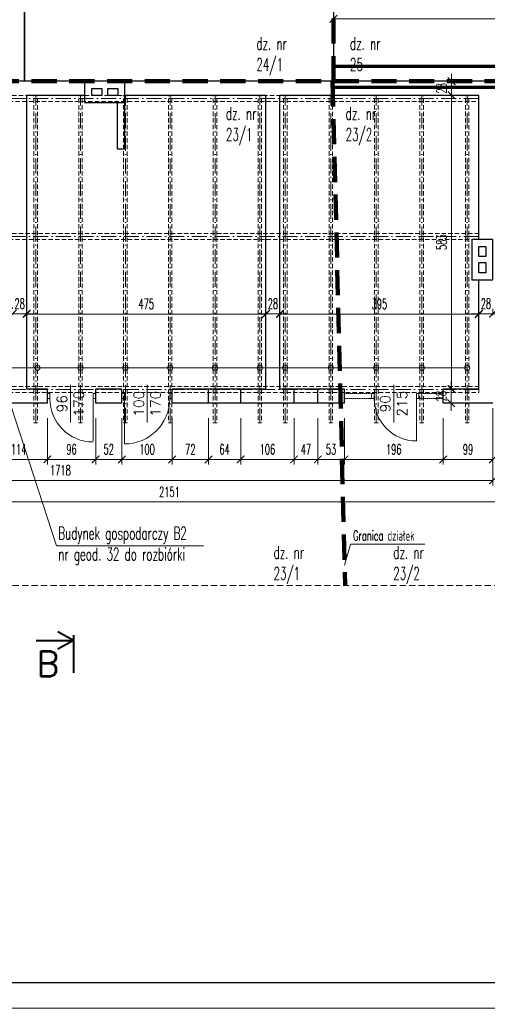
# Model space of a CAD drawing. Header units: millimetres. Extents: x 33311 to 435617, y -160714 to 185563.
# Tile 67 of 70: x 412908 to 422196, y -71537 to -51991. Entities that reach past the tile are written whole.
import ezdxf

# ---------------------------------------------------------------- set-up
doc = ezdxf.new("R2010")
doc.units = ezdxf.units.MM
doc.header["$MEASUREMENT"] = 0
for name, pattern in [('( Dashed )', [0.75, 0.5, -0.25]), ('ACAD_ISO10W100', [18, 12, -3, 0, -3]), ('HIDDEN2', [0.1875, 0.125, -0.0625])]:
    doc.linetypes.add(name, pattern=pattern)
doc.layers.get('Defpoints').update_dxf_attribs({"lineweight": 0})
for name, color, linetype, lineweight in [('[ 02przekrój istn', 42, 'Continuous', 30), ('[ 05widok istn', 50, 'Continuous', 30), ('[ 12stolarka istn', 211, 'Continuous', 13), ('[ 13obiekt nad głową', 251, 'HIDDEN2', 13), ('[ 17granica', 172, 'HIDDEN2', 100), ('[ 18oś główna', 202, 'ACAD_ISO10W100', 13), ('[ 20ucięcie', 8, 'HIDDEN2', 13), ('[ 21kreskowanie', 9, 'Continuous', 13), ('[ 22wymiarowanie', 8, 'Continuous', 13), ('[ 23kota odnośnik', 1, 'Continuous', 13), ('[ 24ramka cienka', 1, 'Continuous', 13), ('[ 25ramka gruba', 4, 'Continuous', 30), ('[035 średnia', 2, 'Continuous', 30), ('[070 b gruba', 6, 'Continuous', 70), ('[opisy2', 4, 'Continuous', 13), ('[opisy3', 2, 'Continuous', 30)]:
    doc.layers.add(name, color=color, linetype=linetype, lineweight=lineweight)
doc.styles.add('1.100', font='simplex.shx', dxfattribs={"height": 200})
doc.styles.add('1.50d', font='simplex.shx', dxfattribs={"height": 250})
doc.styles.add('99.2', font='simplex.shx', dxfattribs={"width": 0.6, "height": 200})
doc.styles.add('99.3', font='simplex.shx', dxfattribs={"width": 0.6, "height": 250})
doc.linetypes.add('Fence-Barbed', pattern='A,38,-12,[1,dgnlstyle-.shx,S=0.063492,R=0,X=0,Y=0],-12,38', length=100)
doc.dimstyles.new('100cm', dxfattribs={"dimtxt": 200, "dimasz": 150, "dimexe": 100, "dimexo": 300, "dimgap": 100, "dimtad": 1, "dimdec": 0, "dimlfac": 0.1, "dimzin": 11, "dimtxsty": '99.2', "dimblk": 'ARCHTICK', "dimcen": 1.5, "dimclrd": 256, "dimclre": 256, "dimclrt": 4, "dimadec": 0, "dimazin": 0, "dimtfac": 0.75, "dimtdec": 0, "dimtix": 1, "dimtmove": 2, "dimatfit": 3, "dimfxl": 1, "dimtolj": 1, "dimtzin": 11, "dimlwd": -1, "dimlwe": -1, "dimarcsym": 0})

# ---------------------------------------------------------------- blocks, each defined once
blk = doc.blocks.new('_ArchTick')
at = {"color": 0, "linetype": 'ByBlock', "const_width": 0.15, "flags": 128}
blk.add_lwpolyline([(-0.5, -0.5), (0.5, 0.5)], dxfattribs=at)
blk = doc.blocks.new('*D849')
at = {"layer": '[ 22wymiarowanie', "transparency": 16777216}
for p, q in [((412318, -59904), (412318, -60821)), ((413458, -59904), (413458, -60821)), ((412318, -60721), (413458, -60721))]:
    blk.add_line(p, q, dxfattribs=at)
at = {"layer": 'Defpoints', "color": 0, "transparency": 16777216}
for p in [(412318, -59604), (413458, -59604), (413458, -60721)]:
    blk.add_point(p, dxfattribs=at)
at = {"layer": '[ 22wymiarowanie', "transparency": 16777216, "xscale": 150, "yscale": 150, "zscale": 150, "rotation": 180}
blk.add_blockref('_ArchTick', (412318, -60721), dxfattribs=at)
at = {"layer": '[ 22wymiarowanie', "transparency": 16777216, "xscale": 150, "yscale": 150, "zscale": 150}
blk.add_blockref('_ArchTick', (413458, -60721), dxfattribs=at)
at = {"layer": '[ 22wymiarowanie', "color": 4, "transparency": 16777216, "insert": (412888, -60521), "char_height": 200, "attachment_point": 5, "style": '99.2'}
blk.add_mtext('\\A1;\\H1x;\\W0.6;114', dxfattribs=at)
blk = doc.blocks.new('*D850')
at = {"layer": '[ 22wymiarowanie', "transparency": 16777216}
for p, q in [((413458, -59904), (413458, -60821)), ((414418, -59904), (414418, -60821)), ((413458, -60721), (414418, -60721))]:
    blk.add_line(p, q, dxfattribs=at)
at = {"layer": 'Defpoints', "color": 0, "transparency": 16777216}
for p in [(413458, -59604), (414418, -59604), (414418, -60721)]:
    blk.add_point(p, dxfattribs=at)
at = {"layer": '[ 22wymiarowanie', "transparency": 16777216, "xscale": 150, "yscale": 150, "zscale": 150, "rotation": 180}
blk.add_blockref('_ArchTick', (413458, -60721), dxfattribs=at)
at = {"layer": '[ 22wymiarowanie', "transparency": 16777216, "xscale": 150, "yscale": 150, "zscale": 150}
blk.add_blockref('_ArchTick', (414418, -60721), dxfattribs=at)
at = {"layer": '[ 22wymiarowanie', "color": 4, "transparency": 16777216, "insert": (413938, -60521), "char_height": 200, "attachment_point": 5, "style": '99.2'}
blk.add_mtext('\\A1;\\H1x;\\W0.6;96', dxfattribs=at)
blk = doc.blocks.new('*D851')
at = {"layer": '[ 22wymiarowanie', "transparency": 16777216}
for p, q in [((414418, -59904), (414418, -60821)), ((414938, -59904), (414938, -60821)), ((414418, -60721), (414938, -60721))]:
    blk.add_line(p, q, dxfattribs=at)
at = {"layer": 'Defpoints', "color": 0, "transparency": 16777216}
for p in [(414418, -59604), (414938, -59604), (414938, -60721)]:
    blk.add_point(p, dxfattribs=at)
at = {"layer": '[ 22wymiarowanie', "transparency": 16777216, "xscale": 150, "yscale": 150, "zscale": 150, "rotation": 180}
blk.add_blockref('_ArchTick', (414418, -60721), dxfattribs=at)
at = {"layer": '[ 22wymiarowanie', "transparency": 16777216, "xscale": 150, "yscale": 150, "zscale": 150}
blk.add_blockref('_ArchTick', (414938, -60721), dxfattribs=at)
at = {"layer": '[ 22wymiarowanie', "color": 4, "transparency": 16777216, "insert": (414678, -60521), "char_height": 200, "attachment_point": 5, "style": '99.2'}
blk.add_mtext('\\A1;\\H1x;\\W0.6;52', dxfattribs=at)
blk = doc.blocks.new('*D852')
at = {"layer": '[ 22wymiarowanie', "transparency": 16777216}
for p, q in [((414938, -59904), (414938, -60821)), ((415938, -59904), (415938, -60821)), ((414938, -60721), (415938, -60721))]:
    blk.add_line(p, q, dxfattribs=at)
at = {"layer": 'Defpoints', "color": 0, "transparency": 16777216}
for p in [(414938, -59604), (415938, -59604), (415938, -60721)]:
    blk.add_point(p, dxfattribs=at)
at = {"layer": '[ 22wymiarowanie', "transparency": 16777216, "xscale": 150, "yscale": 150, "zscale": 150, "rotation": 180}
blk.add_blockref('_ArchTick', (414938, -60721), dxfattribs=at)
at = {"layer": '[ 22wymiarowanie', "transparency": 16777216, "xscale": 150, "yscale": 150, "zscale": 150}
blk.add_blockref('_ArchTick', (415938, -60721), dxfattribs=at)
at = {"layer": '[ 22wymiarowanie', "color": 4, "transparency": 16777216, "insert": (415438, -60521), "char_height": 200, "attachment_point": 5, "style": '99.2'}
blk.add_mtext('\\A1;\\H1x;\\W0.6;100', dxfattribs=at)
blk = doc.blocks.new('*D853')
at = {"layer": '[ 22wymiarowanie', "transparency": 16777216}
for p, q in [((415938, -59904), (415938, -60821)), ((416658, -59904), (416658, -60821)), ((415938, -60721), (416658, -60721))]:
    blk.add_line(p, q, dxfattribs=at)
at = {"layer": 'Defpoints', "color": 0, "transparency": 16777216}
for p in [(415938, -59604), (416658, -59604), (416658, -60721)]:
    blk.add_point(p, dxfattribs=at)
at = {"layer": '[ 22wymiarowanie', "transparency": 16777216, "xscale": 150, "yscale": 150, "zscale": 150, "rotation": 180}
blk.add_blockref('_ArchTick', (415938, -60721), dxfattribs=at)
at = {"layer": '[ 22wymiarowanie', "transparency": 16777216, "xscale": 150, "yscale": 150, "zscale": 150}
blk.add_blockref('_ArchTick', (416658, -60721), dxfattribs=at)
at = {"layer": '[ 22wymiarowanie', "color": 4, "transparency": 16777216, "insert": (416298, -60521), "char_height": 200, "attachment_point": 5, "style": '99.2'}
blk.add_mtext('\\A1;\\H1x;\\W0.6;72', dxfattribs=at)
blk = doc.blocks.new('*D854')
at = {"layer": '[ 22wymiarowanie', "transparency": 16777216}
for p, q in [((416658, -59904), (416658, -60821)), ((417298, -59904), (417298, -60821)), ((416658, -60721), (417298, -60721))]:
    blk.add_line(p, q, dxfattribs=at)
at = {"layer": 'Defpoints', "color": 0, "transparency": 16777216}
for p in [(416658, -59604), (417298, -59604), (417298, -60721)]:
    blk.add_point(p, dxfattribs=at)
at = {"layer": '[ 22wymiarowanie', "transparency": 16777216, "xscale": 150, "yscale": 150, "zscale": 150, "rotation": 180}
blk.add_blockref('_ArchTick', (416658, -60721), dxfattribs=at)
at = {"layer": '[ 22wymiarowanie', "transparency": 16777216, "xscale": 150, "yscale": 150, "zscale": 150}
blk.add_blockref('_ArchTick', (417298, -60721), dxfattribs=at)
at = {"layer": '[ 22wymiarowanie', "color": 4, "transparency": 16777216, "insert": (416978, -60521), "char_height": 200, "attachment_point": 5, "style": '99.2'}
blk.add_mtext('\\A1;\\H1x;\\W0.6;64', dxfattribs=at)
blk = doc.blocks.new('*D855')
at = {"layer": '[ 22wymiarowanie', "transparency": 16777216}
for p, q in [((417298, -59904), (417298, -60821)), ((418358, -59904), (418358, -60821)), ((417298, -60721), (418358, -60721))]:
    blk.add_line(p, q, dxfattribs=at)
at = {"layer": 'Defpoints', "color": 0, "transparency": 16777216}
for p in [(417298, -59604), (418358, -59604), (418358, -60721)]:
    blk.add_point(p, dxfattribs=at)
at = {"layer": '[ 22wymiarowanie', "transparency": 16777216, "xscale": 150, "yscale": 150, "zscale": 150, "rotation": 180}
blk.add_blockref('_ArchTick', (417298, -60721), dxfattribs=at)
at = {"layer": '[ 22wymiarowanie', "transparency": 16777216, "xscale": 150, "yscale": 150, "zscale": 150}
blk.add_blockref('_ArchTick', (418358, -60721), dxfattribs=at)
at = {"layer": '[ 22wymiarowanie', "color": 4, "transparency": 16777216, "insert": (417828, -60521), "char_height": 200, "attachment_point": 5, "style": '99.2'}
blk.add_mtext('\\A1;\\H1x;\\W0.6;106', dxfattribs=at)
blk = doc.blocks.new('*D856')
at = {"layer": '[ 22wymiarowanie', "transparency": 16777216}
for p, q in [((418358, -59904), (418358, -60821)), ((418828, -59904), (418828, -60821)), ((418358, -60721), (418828, -60721))]:
    blk.add_line(p, q, dxfattribs=at)
at = {"layer": 'Defpoints', "color": 0, "transparency": 16777216}
for p in [(418358, -59604), (418828, -59604), (418828, -60721)]:
    blk.add_point(p, dxfattribs=at)
at = {"layer": '[ 22wymiarowanie', "transparency": 16777216, "xscale": 150, "yscale": 150, "zscale": 150, "rotation": 180}
blk.add_blockref('_ArchTick', (418358, -60721), dxfattribs=at)
at = {"layer": '[ 22wymiarowanie', "transparency": 16777216, "xscale": 150, "yscale": 150, "zscale": 150}
blk.add_blockref('_ArchTick', (418828, -60721), dxfattribs=at)
at = {"layer": '[ 22wymiarowanie', "color": 4, "transparency": 16777216, "insert": (418593, -60521), "char_height": 200, "attachment_point": 5, "style": '99.2'}
blk.add_mtext('\\A1;\\H1x;\\W0.6;47', dxfattribs=at)
blk = doc.blocks.new('*D857')
at = {"layer": '[ 22wymiarowanie', "transparency": 16777216}
for p, q in [((418828, -59904), (418828, -60821)), ((419358, -59904), (419358, -60821)), ((418828, -60721), (419358, -60721))]:
    blk.add_line(p, q, dxfattribs=at)
at = {"layer": 'Defpoints', "color": 0, "transparency": 16777216}
for p in [(418828, -59604), (419358, -59604), (419358, -60721)]:
    blk.add_point(p, dxfattribs=at)
at = {"layer": '[ 22wymiarowanie', "transparency": 16777216, "xscale": 150, "yscale": 150, "zscale": 150, "rotation": 180}
blk.add_blockref('_ArchTick', (418828, -60721), dxfattribs=at)
at = {"layer": '[ 22wymiarowanie', "transparency": 16777216, "xscale": 150, "yscale": 150, "zscale": 150}
blk.add_blockref('_ArchTick', (419358, -60721), dxfattribs=at)
at = {"layer": '[ 22wymiarowanie', "color": 4, "transparency": 16777216, "insert": (419093, -60521), "char_height": 200, "attachment_point": 5, "style": '99.2'}
blk.add_mtext('\\A1;\\H1x;\\W0.6;53', dxfattribs=at)
blk = doc.blocks.new('*D858')
at = {"layer": '[ 22wymiarowanie', "transparency": 16777216}
for p, q in [((419358, -59904), (419358, -60821)), ((421318, -59904), (421318, -60821)), ((419358, -60721), (421318, -60721))]:
    blk.add_line(p, q, dxfattribs=at)
at = {"layer": 'Defpoints', "color": 0, "transparency": 16777216}
for p in [(419358, -59604), (421318, -59604), (421318, -60721)]:
    blk.add_point(p, dxfattribs=at)
at = {"layer": '[ 22wymiarowanie', "transparency": 16777216, "xscale": 150, "yscale": 150, "zscale": 150, "rotation": 180}
blk.add_blockref('_ArchTick', (419358, -60721), dxfattribs=at)
at = {"layer": '[ 22wymiarowanie', "transparency": 16777216, "xscale": 150, "yscale": 150, "zscale": 150}
blk.add_blockref('_ArchTick', (421318, -60721), dxfattribs=at)
at = {"layer": '[ 22wymiarowanie', "color": 4, "transparency": 16777216, "insert": (420338, -60521), "char_height": 200, "attachment_point": 5, "style": '99.2'}
blk.add_mtext('\\A1;\\H1x;\\W0.6;196', dxfattribs=at)
blk = doc.blocks.new('*D859')
at = {"layer": '[ 22wymiarowanie', "transparency": 16777216}
for p, q in [((421318, -59904), (421318, -60821)), ((422308, -59904), (422308, -60821)), ((421318, -60721), (422308, -60721))]:
    blk.add_line(p, q, dxfattribs=at)
at = {"layer": 'Defpoints', "color": 0, "transparency": 16777216}
for p in [(421318, -59604), (422308, -59604), (422308, -60721)]:
    blk.add_point(p, dxfattribs=at)
at = {"layer": '[ 22wymiarowanie', "transparency": 16777216, "xscale": 150, "yscale": 150, "zscale": 150, "rotation": 180}
blk.add_blockref('_ArchTick', (421318, -60721), dxfattribs=at)
at = {"layer": '[ 22wymiarowanie', "transparency": 16777216, "xscale": 150, "yscale": 150, "zscale": 150}
blk.add_blockref('_ArchTick', (422308, -60721), dxfattribs=at)
at = {"layer": '[ 22wymiarowanie', "color": 4, "transparency": 16777216, "insert": (421813, -60521), "char_height": 200, "attachment_point": 5, "style": '99.2'}
blk.add_mtext('\\A1;\\H1x;\\W0.6;99', dxfattribs=at)
blk = doc.blocks.new('*D866')
at = {"layer": '[ 22wymiarowanie', "transparency": 16777216}
for p, q in [((422308, -59704), (422308, -61236)), ((405128, -59904), (405128, -61236)), ((422308, -61136), (405128, -61136))]:
    blk.add_line(p, q, dxfattribs=at)
at = {"layer": 'Defpoints', "color": 0, "transparency": 16777216}
for p in [(422308, -59404), (405128, -59604), (405128, -61136)]:
    blk.add_point(p, dxfattribs=at)
at = {"layer": '[ 22wymiarowanie', "transparency": 16777216, "xscale": 150, "yscale": 150, "zscale": 150, "rotation": 180}
blk.add_blockref('_ArchTick', (405128, -61136), dxfattribs=at)
at = {"layer": '[ 22wymiarowanie', "transparency": 16777216, "xscale": 150, "yscale": 150, "zscale": 150}
blk.add_blockref('_ArchTick', (422308, -61136), dxfattribs=at)
at = {"layer": '[ 22wymiarowanie', "color": 4, "transparency": 16777216, "insert": (413718, -60936), "char_height": 200, "attachment_point": 5, "style": '99.2'}
blk.add_mtext('\\A1;\\H1x;\\W0.6;1718', dxfattribs=at)
blk = doc.blocks.new('*D868')
at = {"layer": '[ 22wymiarowanie', "transparency": 16777216}
for p, q in [((426638, -59704), (426638, -61665)), ((405128, -59904), (405128, -61665)), ((405128, -61565), (426638, -61565))]:
    blk.add_line(p, q, dxfattribs=at)
at = {"layer": 'Defpoints', "color": 0, "transparency": 16777216}
for p in [(426638, -59404), (405128, -59604), (426638, -61565)]:
    blk.add_point(p, dxfattribs=at)
at = {"layer": '[ 22wymiarowanie', "transparency": 16777216, "xscale": 150, "yscale": 150, "zscale": 150, "rotation": 180}
blk.add_blockref('_ArchTick', (405128, -61565), dxfattribs=at)
at = {"layer": '[ 22wymiarowanie', "transparency": 16777216, "xscale": 150, "yscale": 150, "zscale": 150}
blk.add_blockref('_ArchTick', (426638, -61565), dxfattribs=at)
at = {"layer": '[ 22wymiarowanie', "color": 4, "transparency": 16777216, "insert": (415883, -61365), "char_height": 200, "attachment_point": 5, "style": '99.2'}
blk.add_mtext('\\A1;\\H1x;\\W0.6;2151', dxfattribs=at)
blk = doc.blocks.new('*D896')
at = {"layer": '[ 22wymiarowanie', "transparency": 16777216}
for p, q in [((419142, -52614), (419142, -51873)), ((419142, -51973), (432638, -51973)), ((432638, -52614), (432638, -51873))]:
    blk.add_line(p, q, dxfattribs=at)
at = {"layer": 'Defpoints', "color": 0, "transparency": 16777216}
for p in [(432638, -51973), (419142, -52914), (432638, -52914)]:
    blk.add_point(p, dxfattribs=at)
at = {"layer": '[ 22wymiarowanie', "transparency": 16777216, "xscale": 150, "yscale": 150, "zscale": 150, "rotation": 180}
blk.add_blockref('_ArchTick', (419142, -51973), dxfattribs=at)
at = {"layer": '[ 22wymiarowanie', "transparency": 16777216, "xscale": 150, "yscale": 150, "zscale": 150}
blk.add_blockref('_ArchTick', (432638, -51973), dxfattribs=at)
at = {"layer": '[ 22wymiarowanie', "color": 4, "transparency": 16777216, "insert": (425890, -51773), "char_height": 200, "attachment_point": 5, "style": '99.2'}
blk.add_mtext('\\A1;\\H1x;\\W0.6;1350', dxfattribs=at)
blk = doc.blocks.new('*D912')
at = {"layer": '[ 22wymiarowanie', "transparency": 16777216}
for p, q in [((412768, -57828), (412618, -57828)), ((412768, -57703), (412768, -57728)), ((412768, -57828), (413048, -57828)), ((413048, -57747), (413048, -57728)), ((413048, -57828), (413198, -57828))]:
    blk.add_line(p, q, dxfattribs=at)
at = {"layer": 'Defpoints', "color": 0, "transparency": 16777216}
for p in [(413048, -57828), (412768, -58003), (413048, -58047)]:
    blk.add_point(p, dxfattribs=at)
at = {"layer": '[ 22wymiarowanie', "transparency": 16777216, "xscale": 150, "yscale": 150, "zscale": 150}
blk.add_blockref('_ArchTick', (412768, -57828), dxfattribs=at)
at = {"layer": '[ 22wymiarowanie', "transparency": 16777216, "xscale": 150, "yscale": 150, "zscale": 150, "rotation": 180}
blk.add_blockref('_ArchTick', (413048, -57828), dxfattribs=at)
at = {"layer": '[ 22wymiarowanie', "color": 4, "transparency": 16777216, "insert": (412908, -57628), "char_height": 200, "attachment_point": 5, "style": '99.2'}
blk.add_mtext('\\A1;\\H1x;\\W0.6;28', dxfattribs=at)
blk = doc.blocks.new('*D913')
at = {"layer": '[ 22wymiarowanie', "transparency": 16777216}
for p, q in [((417798, -57558), (417798, -57735)), ((413048, -57747), (413048, -57735)), ((413048, -57835), (417798, -57835))]:
    blk.add_line(p, q, dxfattribs=at)
at = {"layer": 'Defpoints', "color": 0, "transparency": 16777216}
for p in [(417798, -57835), (413048, -58047), (417798, -57858)]:
    blk.add_point(p, dxfattribs=at)
at = {"layer": '[ 22wymiarowanie', "transparency": 16777216, "xscale": 150, "yscale": 150, "zscale": 150, "rotation": 180}
blk.add_blockref('_ArchTick', (413048, -57835), dxfattribs=at)
at = {"layer": '[ 22wymiarowanie', "transparency": 16777216, "xscale": 150, "yscale": 150, "zscale": 150}
blk.add_blockref('_ArchTick', (417798, -57835), dxfattribs=at)
at = {"layer": '[ 22wymiarowanie', "color": 4, "transparency": 16777216, "insert": (415423, -57635), "char_height": 200, "attachment_point": 5, "style": '99.2'}
blk.add_mtext('\\A1;\\H1x;\\W0.6;475', dxfattribs=at)
blk = doc.blocks.new('*D914')
at = {"layer": '[ 22wymiarowanie', "transparency": 16777216}
for p, q in [((417798, -57558), (417798, -57728)), ((418078, -57658), (418078, -57728)), ((417798, -57828), (417648, -57828)), ((417798, -57828), (418078, -57828)), ((418078, -57828), (418228, -57828))]:
    blk.add_line(p, q, dxfattribs=at)
at = {"layer": 'Defpoints', "color": 0, "transparency": 16777216}
for p in [(418078, -57828), (417798, -57858), (418078, -57958)]:
    blk.add_point(p, dxfattribs=at)
at = {"layer": '[ 22wymiarowanie', "transparency": 16777216, "xscale": 150, "yscale": 150, "zscale": 150}
blk.add_blockref('_ArchTick', (417798, -57828), dxfattribs=at)
at = {"layer": '[ 22wymiarowanie', "transparency": 16777216, "xscale": 150, "yscale": 150, "zscale": 150, "rotation": 180}
blk.add_blockref('_ArchTick', (418078, -57828), dxfattribs=at)
at = {"layer": '[ 22wymiarowanie', "color": 4, "transparency": 16777216, "insert": (417938, -57628), "char_height": 200, "attachment_point": 5, "style": '99.2'}
blk.add_mtext('\\A1;\\H1x;\\W0.6;28', dxfattribs=at)
blk = doc.blocks.new('*D915')
at = {"layer": '[ 22wymiarowanie', "transparency": 16777216}
for p, q in [((418078, -57658), (418078, -57735)), ((418078, -57835), (422028, -57835)), ((422028, -57939), (422028, -57735))]:
    blk.add_line(p, q, dxfattribs=at)
at = {"layer": 'Defpoints', "color": 0, "transparency": 16777216}
for p in [(422028, -57835), (418078, -57958), (422028, -58239)]:
    blk.add_point(p, dxfattribs=at)
at = {"layer": '[ 22wymiarowanie', "transparency": 16777216, "xscale": 150, "yscale": 150, "zscale": 150, "rotation": 180}
blk.add_blockref('_ArchTick', (418078, -57835), dxfattribs=at)
at = {"layer": '[ 22wymiarowanie', "transparency": 16777216, "xscale": 150, "yscale": 150, "zscale": 150}
blk.add_blockref('_ArchTick', (422028, -57835), dxfattribs=at)
at = {"layer": '[ 22wymiarowanie', "color": 4, "transparency": 16777216, "insert": (420053, -57635), "char_height": 200, "attachment_point": 5, "style": '99.2'}
blk.add_mtext('\\A1;\\H1x;\\W0.6;395', dxfattribs=at)
blk = doc.blocks.new('*D916')
at = {"layer": '[ 22wymiarowanie', "transparency": 16777216}
for p, q in [((422028, -57828), (421878, -57828)), ((422028, -57939), (422028, -57728)), ((422028, -57828), (422308, -57828)), ((422308, -57854), (422308, -57728)), ((422308, -57828), (422458, -57828))]:
    blk.add_line(p, q, dxfattribs=at)
at = {"layer": 'Defpoints', "color": 0, "transparency": 16777216}
for p in [(422308, -57828), (422028, -58239), (422308, -58154)]:
    blk.add_point(p, dxfattribs=at)
at = {"layer": '[ 22wymiarowanie', "transparency": 16777216, "xscale": 150, "yscale": 150, "zscale": 150}
blk.add_blockref('_ArchTick', (422028, -57828), dxfattribs=at)
at = {"layer": '[ 22wymiarowanie', "transparency": 16777216, "xscale": 150, "yscale": 150, "zscale": 150, "rotation": 180}
blk.add_blockref('_ArchTick', (422308, -57828), dxfattribs=at)
at = {"layer": '[ 22wymiarowanie', "color": 4, "transparency": 16777216, "insert": (422168, -57628), "char_height": 200, "attachment_point": 5, "style": '99.2'}
blk.add_mtext('\\A1;\\H1x;\\W0.6;28', dxfattribs=at)
blk = doc.blocks.new('*D929')
at = {"layer": '[ 22wymiarowanie', "transparency": 16777216}
for p, q in [((421487, -53214), (421487, -53064)), ((421363, -53214), (421587, -53214)), ((421487, -53214), (421487, -53494)), ((421430, -53494), (421587, -53494)), ((421487, -53494), (421487, -53644))]:
    blk.add_line(p, q, dxfattribs=at)
at = {"layer": 'Defpoints', "color": 0, "transparency": 16777216}
for p in [(421063, -53214), (421130, -53494), (421487, -53494)]:
    blk.add_point(p, dxfattribs=at)
at = {"layer": '[ 22wymiarowanie', "transparency": 16777216, "xscale": 150, "yscale": 150, "zscale": 150}
for p, rotation in [((421487, -53214), 270), ((421487, -53494), 90)]:
    blk.add_blockref('_ArchTick', p, dxfattribs=dict(at, rotation=rotation))
at = {"layer": '[ 22wymiarowanie', "color": 4, "transparency": 16777216, "insert": (421287, -53354), "char_height": 200, "attachment_point": 5, "rotation": 90, "style": '99.2'}
blk.add_mtext('\\A1;\\H1x;\\W0.6;28', dxfattribs=at)
blk = doc.blocks.new('*D927')
at = {"layer": '[ 22wymiarowanie', "transparency": 16777216}
for p, q in [((421430, -53494), (421587, -53494)), ((421487, -53494), (421487, -59324)), ((421532, -59324), (421387, -59324))]:
    blk.add_line(p, q, dxfattribs=at)
at = {"layer": 'Defpoints', "color": 0, "transparency": 16777216}
for p in [(421130, -53494), (421487, -59324), (421832, -59324)]:
    blk.add_point(p, dxfattribs=at)
at = {"layer": '[ 22wymiarowanie', "transparency": 16777216, "xscale": 150, "yscale": 150, "zscale": 150}
for p, rotation in [((421487, -53494), 90), ((421487, -59324), 270)]:
    blk.add_blockref('_ArchTick', p, dxfattribs=dict(at, rotation=rotation))
at = {"layer": '[ 22wymiarowanie', "color": 4, "transparency": 16777216, "insert": (421287, -56409), "char_height": 200, "attachment_point": 5, "rotation": 90, "style": '99.2'}
blk.add_mtext('\\A1;\\H1x;\\W0.6;583', dxfattribs=at)
blk = doc.blocks.new('*D928')
at = {"layer": '[ 22wymiarowanie', "transparency": 16777216}
for p, q in [((421480, -59324), (421480, -59174)), ((421532, -59324), (421380, -59324)), ((421480, -59324), (421480, -59604)), ((421513, -59604), (421380, -59604)), ((421480, -59604), (421480, -59754))]:
    blk.add_line(p, q, dxfattribs=at)
at = {"layer": 'Defpoints', "color": 0, "transparency": 16777216}
for p in [(421832, -59324), (421480, -59604), (421813, -59604)]:
    blk.add_point(p, dxfattribs=at)
at = {"layer": '[ 22wymiarowanie', "transparency": 16777216, "xscale": 150, "yscale": 150, "zscale": 150}
for p, rotation in [((421480, -59324), 270), ((421480, -59604), 90)]:
    blk.add_blockref('_ArchTick', p, dxfattribs=dict(at, rotation=rotation))
at = {"layer": '[ 22wymiarowanie', "color": 4, "transparency": 16777216, "insert": (421280, -59464), "char_height": 200, "attachment_point": 5, "rotation": 90, "style": '99.2'}
blk.add_mtext('\\A1;\\H1x;\\W0.6;28', dxfattribs=at)

msp = doc.modelspace()

# ---------------------------------------------------------------- hatches: boundary and pattern name
at = {"layer": '[ 21kreskowanie'}
h = msp.add_hatch(dxfattribs=at)
h.set_pattern_fill('HATCH', color=256, style=0, pattern_type=2)
h.set_pattern_definition([])
h.paths.add_polyline_path([(405936.31, -53214.47), (414198.5, -53214.47), (414198.5, -53494.47), (413048.5, -53494.47), (413048.5, -59324.47), (413458.5, -59324.47), (413458.5, -59604.47), (412318.5, -59604.47), (412318.5, -59324.47), (412768.5, -59324.47), (412768.5, -53494.47), (410308.5, -53494.47), (410308.5, -59324.47), (411178.5, -59324.47), (411178.5, -59604.47), (409678.5, -59604.47), (409678.5, -59324.47), (410028.5, -59324.47), (410028.5, -53494.47), (405936.31, -53494.47)], flags=17)
h = msp.add_hatch(dxfattribs=at)
h.set_pattern_fill('HATCH', color=256, style=0, pattern_type=2)
h.set_pattern_definition([])
h.paths.add_polyline_path([(414198.5, -53214.47), (414998.5, -53214.47), (414998.5, -53634.47), (414198.5, -53634.47)], flags=17)
h.paths.add_polyline_path([(414658.5, -53354.47), (414658.5, -53494.47), (414858.5, -53494.47), (414858.5, -53354.47)])
h.paths.add_polyline_path([(414338.5, -53354.47), (414338.5, -53494.47), (414538.5, -53494.47), (414538.5, -53354.47)])
h = msp.add_hatch(dxfattribs=at)
h.set_pattern_fill('HATCH', color=256, style=0, pattern_type=2)
h.set_pattern_definition([])
h.paths.add_polyline_path([(417859.02, -53703.95), (417798.5, -53703.95), (417798.5, -53494.47), (414998.5, -53494.47), (414998.5, -53214.47), (419124.64, -53214.47), (419131.55, -53494.47), (418078.5, -53494.47), (418078.5, -59324.47), (418358.5, -59324.47), (418358.5, -59604.47), (417298.5, -59604.47), (417298.5, -59324.47), (417798.5, -59324.47), (417798.5, -54003.95), (417859.02, -54003.95)], flags=9)
h = msp.add_hatch(dxfattribs=at)
h.set_pattern_fill('HATCH', color=256, style=0, pattern_type=2)
h.set_pattern_definition([])
h.paths.add_polyline_path([(424816.29, -53214.47), (424709.57, -53329.04), (419127.5, -53330.21), (419124.64, -53214.47)], flags=17)
h = msp.add_hatch(dxfattribs=at)
h.set_pattern_fill('HATCH', color=256, style=0, pattern_type=2)
h.set_pattern_definition([])
h.paths.add_polyline_path([(426476.81, -53328.67), (426452.9, -59404.47), (424968.5, -59404.47), (424968.5, -59004.47), (426238.5, -59004.47), (426238.5, -57304.47), (423988.5, -57304.47), (423988.5, -59004.47), (424028.5, -59004.47), (424028.5, -59404.47), (423748.5, -59404.47), (423748.5, -59004.47), (423838.5, -59004.47), (423838.5, -57304.47), (422308.5, -57304.47), (422308.5, -59004.47), (422808.5, -59004.47), (422808.5, -59404.47), (422308.5, -59404.47), (422308.5, -59604.47), (421318.5, -59604.47), (421318.5, -59324.47), (422028.5, -59324.47), (422028.5, -57154.47), (426238.5, -57154.47), (426238.5, -53614.47), (422308.5, -53614.47), (422308.5, -56354.47), (422028.5, -56354.47), (422028.5, -53494.47), (419131.55, -53494.47), (419127.5, -53330.21)], flags=17)
h = msp.add_hatch(dxfattribs=at)
h.set_pattern_fill('HATCH', color=256, style=0, pattern_type=2)
h.set_pattern_definition([])
h.paths.add_polyline_path([(414848.5, -53634.47), (414998.5, -53634.47), (414998.5, -54557.72), (414848.5, -54557.72)], flags=17)
h = msp.add_hatch(dxfattribs=at)
h.set_pattern_fill('HATCH', color=256, style=0, pattern_type=2)
h.set_pattern_definition([])
h.paths.add_polyline_path([(421888.5, -56354.47), (422308.5, -56354.47), (422308.5, -57154.47), (421888.5, -57154.47)], flags=17)
h.paths.add_polyline_path([(422168.5, -56814.47), (422028.5, -56814.47), (422028.5, -57014.47), (422168.5, -57014.47)])
h.paths.add_polyline_path([(422168.5, -56494.47), (422028.5, -56494.47), (422028.5, -56694.47), (422168.5, -56694.47)])
h = msp.add_hatch(dxfattribs=at)
h.set_pattern_fill('HATCH', color=256, style=0, pattern_type=2)
h.set_pattern_definition([])
h.paths.add_polyline_path([(414418.5, -59604.47), (414418.5, -59324.47), (414938.5, -59324.47), (414938.5, -59604.47)], flags=17)
h = msp.add_hatch(dxfattribs=at)
h.set_pattern_fill('HATCH', color=256, style=0, pattern_type=2)
h.set_pattern_definition([])
h.paths.add_polyline_path([(415938.5, -59604.47), (415938.5, -59324.47), (416658.5, -59324.47), (416658.5, -59604.47)], flags=17)
h = msp.add_hatch(dxfattribs=at)
h.set_pattern_fill('HATCH', color=256, style=0, pattern_type=2)
h.set_pattern_definition([])
h.paths.add_polyline_path([(419275.57, -59324.47), (419282.48, -59604.47), (418828.5, -59604.47), (418828.5, -59324.47)], flags=17)

# ---------------------------------------------------------------- linework, layer by layer
at = {"layer": '[ 02przekrój istn', "linetype": 'Continuous'}
for p, q in [((426638.5, -53214.47), (405128.5, -53214.47)), ((413048.5, -59324.47), (413048.5, -53494.47)), ((414198.5, -53494.47), (413048.5, -53494.47)), ((417798.5, -53494.47), (414998.5, -53494.47)), ((414998.5, -54557.72), (414998.5, -53494.47)), ((417798.5, -59324.47), (417798.5, -53494.47)), ((422028.5, -53494.47), (418078.5, -53494.47)), ((418078.5, -59324.47), (418078.5, -53494.47)), ((422028.5, -56354.47), (422028.5, -53494.47)), ((414848.5, -54557.72), (414848.5, -53634.47)), ((414848.5, -54557.72), (414998.5, -54557.72)), ((422028.5, -59324.47), (422028.5, -57154.47)), ((413458.5, -59324.47), (413048.5, -59324.47)), ((413458.5, -59604.47), (413458.5, -59324.47)), ((414418.5, -59604.47), (414418.5, -59324.47)), ((414938.5, -59324.47), (414418.5, -59324.47)), ((414938.5, -59604.47), (414938.5, -59324.47)), ((415938.5, -59604.47), (415938.5, -59324.47)), ((416658.5, -59324.47), (415938.5, -59324.47)), ((416658.5, -59604.47), (416658.5, -59324.47)), ((417298.5, -59604.47), (417298.5, -59324.47)), ((417798.5, -59324.47), (417298.5, -59324.47)), ((418358.5, -59324.47), (418078.5, -59324.47)), ((418358.5, -59604.47), (418358.5, -59324.47)), ((418828.5, -59604.47), (418828.5, -59324.47)), ((419358.5, -59324.47), (418828.5, -59324.47)), ((419358.5, -59604.47), (419358.5, -59324.47)), ((421318.5, -59604.47), (421318.5, -59324.47)), ((422028.5, -59324.47), (421318.5, -59324.47)), ((413458.5, -59604.47), (412318.5, -59604.47)), ((414938.5, -59604.47), (414418.5, -59604.47)), ((416658.5, -59604.47), (415938.5, -59604.47)), ((418358.5, -59604.47), (417298.5, -59604.47)), ((419358.5, -59604.47), (418828.5, -59604.47)), ((422308.5, -59604.47), (421318.5, -59604.47))]:
    msp.add_line(p, q, dxfattribs=at)
for points in [[(414198.5, -53634.47), (414998.5, -53634.47), (414998.5, -53214.47), (414198.5, -53214.47)], [(414338.5, -53354.47), (414538.5, -53354.47), (414538.5, -53494.47), (414338.5, -53494.47)], [(414658.5, -53354.47), (414858.5, -53354.47), (414858.5, -53494.47), (414658.5, -53494.47)], [(421888.5, -56354.47), (421888.5, -57154.47), (422308.5, -57154.47), (422308.5, -56354.47)], [(422168.5, -56494.47), (422168.5, -56694.47), (422028.5, -56694.47), (422028.5, -56494.47)], [(422168.5, -56814.47), (422168.5, -57014.47), (422028.5, -57014.47), (422028.5, -56814.47)]]:
    msp.add_3dface(points, dxfattribs=at)
at = {"layer": '[ 05widok istn', "linetype": 'Continuous'}
for p, q in [((417298.5, -59324.47), (416658.5, -59324.47)), ((418828.5, -59324.47), (418358.5, -59324.47)), ((417298.5, -59604.47), (416658.5, -59604.47)), ((418828.5, -59604.47), (418358.5, -59604.47))]:
    msp.add_line(p, q, dxfattribs=at)
at = {"layer": '[ 12stolarka istn'}
for p, q in [((413458.5, -59414.47), (413508.5, -59414.47)), ((413508.5, -59414.47), (413508.5, -59514.47)), ((414368.5, -59414.47), (414368.5, -59514.47)), ((414368.5, -59414.47), (414418.5, -59414.47)), ((414988.5, -59414.47), (414938.5, -59414.47)), ((414988.5, -59414.47), (414988.5, -59514.47)), ((415888.5, -59414.47), (415888.5, -59514.47)), ((415938.5, -59414.47), (415888.5, -59414.47)), ((419898.5, -59414.47), (419948.5, -59414.47)), ((419948.5, -59414.47), (419948.5, -59514.47)), ((420788.5, -59414.47), (420788.5, -59514.47)), ((420788.5, -59414.47), (420838.5, -59414.47)), ((413458.5, -59514.47), (413508.5, -59514.47)), ((414368.5, -59514.47), (414418.5, -59514.47)), ((414368.5, -59514.47), (414368.5, -60354.47)), ((414988.5, -59514.47), (414938.5, -59514.47)), ((414988.5, -59514.47), (414988.5, -60414.47)), ((415938.5, -59514.47), (415888.5, -59514.47)), ((419898.5, -59514.47), (419948.5, -59514.47)), ((420788.5, -59514.47), (420838.5, -59514.47)), ((420788.5, -59514.47), (420788.5, -60354.47))]:
    msp.add_line(p, q, dxfattribs=at)
for centre, radius in [((414368.5, -59514.47), 860), ((420788.5, -59514.47), 840)]:
    msp.add_arc(centre, radius, 180, 270, dxfattribs=at)
at = {"layer": '[ 12stolarka istn', "extrusion": (0, 0, -1)}
msp.add_arc((-414988.5, -59514.47), 900, 180, 270, dxfattribs=at)
at = {"layer": '[ 12stolarka istn', "linetype": '( Dashed )'}
for points in [[(419898.5, -59514.47), (419358.5, -59514.47), (419358.5, -59414.47), (419898.5, -59414.47)], [(421318.5, -59514.47), (420838.5, -59514.47), (420838.5, -59414.47), (421318.5, -59414.47)]]:
    msp.add_3dface(points, dxfattribs=at)
at = {"layer": '[ 13obiekt nad głową', "linetype": 'HIDDEN2', "ltscale": 700}
for points in [[(405408.5, -53494.47), (422028.5, -53494.47), (422028.5, -53614.47), (405408.5, -53614.47)], [(413191.55, -53494.47), (413261.55, -53494.47), (413261.55, -59995.01), (413191.55, -59995.01)], [(414081.94, -53494.47), (414151.94, -53494.47), (414151.94, -59995.01), (414081.94, -59995.01)], [(414972.33, -53494.47), (415042.33, -53494.47), (415042.33, -59995.01), (414972.33, -59995.01)], [(415862.72, -53494.47), (415932.72, -53494.47), (415932.72, -59995.01), (415862.72, -59995.01)], [(416753.11, -53494.47), (416823.11, -53494.47), (416823.11, -59995.01), (416753.11, -59995.01)], [(417643.49, -53494.47), (417713.49, -53494.47), (417713.49, -59995.01), (417643.49, -59995.01)], [(418148.5, -53494.47), (418218.5, -53494.47), (418218.5, -59995.01), (418148.5, -59995.01)], [(419051.98, -53494.47), (419121.98, -53494.47), (419121.98, -59995.01), (419051.98, -59995.01)], [(419955.46, -53494.47), (420025.46, -53494.47), (420025.46, -59995.01), (419955.46, -59995.01)], [(420858.95, -53494.47), (420928.95, -53494.47), (420928.95, -59995.01), (420858.95, -59995.01)], [(421762.43, -53494.47), (421832.43, -53494.47), (421832.43, -59995.01), (421762.43, -59995.01)], [(405408.5, -56234.47), (422028.5, -56234.47), (422028.5, -56354.47), (405408.5, -56354.47)], [(405408.5, -59274.06), (422028.5, -59274.06), (422028.5, -59394.06), (405408.5, -59394.06)]]:
    msp.add_3dface(points, dxfattribs=at)
at = {"layer": '[ 17granica', "ltscale": 4000}
for p, q in [((419141.55, -53214.47), (419141.55, -48214.37)), ((401893.15, -53214.47), (433622.55, -53214.47)), ((419124.64, -53214.47), (419371.85, -63222.1))]:
    msp.add_line(p, q, dxfattribs=at)
at = {"layer": '[ 18oś główna', "color": 204, "linetype": 'ACAD_ISO10W100', "ltscale": 25}
for p, q in [((422028.5, -53554.47), (405408.5, -53554.47)), ((413226.55, -59995.01), (413226.55, -53494.47)), ((414116.94, -59995.01), (414116.94, -53494.47)), ((415007.33, -59995.01), (415007.33, -53494.47)), ((415897.72, -59995.01), (415897.72, -53494.47)), ((416788.11, -59995.01), (416788.11, -53494.47)), ((417678.49, -59995.01), (417678.49, -53494.47)), ((418183.5, -59995.01), (418183.5, -53494.47)), ((419086.98, -59995.01), (419086.98, -53494.47)), ((419990.46, -59995.01), (419990.46, -53494.47)), ((420893.95, -59995.01), (420893.95, -53494.47)), ((421797.43, -59995.01), (421797.43, -53494.47)), ((422028.5, -56294.47), (405408.5, -56294.47)), ((422028.5, -59334.06), (405408.5, -59334.06))]:
    msp.add_line(p, q, dxfattribs=at)
at = {"layer": '[ 20ucięcie', "linetype": 'HIDDEN2', "ltscale": 1000}
msp.add_line((401893.15, -63222.1), (433030.08, -63222.1), dxfattribs=at)
at = {"layer": '[ 23kota odnośnik'}
for p, q in [((421797.43, -58902.17), (405525.07, -58902.17)), ((413918.5, -59984.82), (413918.5, -59241.35)), ((415438.5, -59984.82), (415438.5, -59241.35)), ((420338.5, -59984.82), (420338.5, -59241.35))]:
    msp.add_line(p, q, dxfattribs=at)
at = {"layer": '[ 23kota odnośnik', "lineweight": 40}
for p, q in [((413979.98, -64313.66), (413663.09, -64140.31)), ((413979.98, -64207.38), (413979.98, -64960.25)), ((413238.64, -64313.66), (413979.98, -64313.66)), ((413979.98, -64313.66), (413663.09, -64487.02))]:
    msp.add_line(p, q, dxfattribs=at)
at = {"layer": '[ 23kota odnośnik', "extrusion": (6.43792e-17, 0.997989, 0.063383), "elevation": -59886.29, "flags": 128}
msp.add_lwpolyline([(-416559.37, 42102.52), (-413638.89, 42102.52), (-412364.21, -19491.99)], dxfattribs=at)
at = {"layer": '[ 23kota odnośnik', "elevation": 0, "flags": 128}
msp.add_lwpolyline([(420955.7, -62401.9), (419476.68, -62401.9), (419361.97, -62822.15)], dxfattribs=at)
at = {"layer": '[ 23kota odnośnik'}
for centre in [(413261.55, -58902.17), (414116.94, -58902.17), (415007.33, -58902.17), (415897.72, -58902.17), (416788.11, -58902.17), (417678.49, -58902.17), (418183.5, -58902.17), (419086.98, -58902.17), (419990.46, -58902.17), (420893.95, -58902.17), (421797.43, -58902.17)]:
    msp.add_circle(centre, 51.22, dxfattribs=at)
at = {"layer": '[ 24ramka cienka', "ltscale": 2}
msp.add_3dface([(435617.41, -71613.79), (393617.41, -71613.79), (393617.41, -41913.79), (435617.41, -41913.79)], dxfattribs=at)
at = {"layer": '[ 25ramka gruba', "ltscale": 2}
for points in [[(396117.41, -42413.79), (435117.41, -42413.79), (435117.41, -71113.79), (396117.41, -71113.79)], [(435117.41, -71113.79), (396117.41, -71113.79), (396117.41, -42413.79), (435117.41, -42413.79)]]:
    msp.add_3dface(points, dxfattribs=at)
at = {"layer": '[035 średnia', "linetype": 'Continuous'}
for points in [[(405238.5, -49204.23), (413004.03, -49204.23), (413004.03, -53214.47), (405238.5, -53214.47)], [(413004.03, -49204.23), (419141.55, -49204.23), (419141.55, -53214.47), (413004.03, -53214.47)]]:
    msp.add_3dface(points, dxfattribs=at)
at = {"layer": '[070 b gruba', "linetype": 'Fence-Barbed', "ltscale": 10, "elevation": 0, "flags": 128}
msp.add_lwpolyline([(419141.55, -52914.47), (432638.5, -52914.47), (432638.5, -63222.1)], dxfattribs=at)
at = {"layer": '[070 b gruba', "linetype": 'Continuous', "ltscale": 50, "elevation": 0, "flags": 128}
msp.add_lwpolyline([(419127.5, -53330.21), (426476.81, -53328.67), (426440.76, -62490.65)], dxfattribs=at)

# ---------------------------------------------------------------- texts
at = {"layer": '[opisy2', "linetype": 'Continuous', "char_height": 200, "width": 782.2574, "rotation": 90, "style": '1.100'}
for s, insert, attachment_point in [('96\\P170', (413649.54, -59613.96), 2), ('100\\P170', (415707.45, -59613.96), 8), ('90\\P215', (420069.54, -59613.96), 2)]:
    msp.add_mtext(s, dxfattribs=dict(at, insert=insert, attachment_point=attachment_point))
at = {"layer": '[opisy2', "linetype": 'Continuous', "insert": (419530.4, -62133.05), "char_height": 200, "attachment_point": 1, "style": '99.2'}
msp.add_mtext('\\H1x;\\W0.6;Granica działek', dxfattribs=at)
at = {"layer": '[opisy2', "linetype": 'Continuous', "lineweight": 40, "insert": (413691.23, -64526.81), "char_height": 500, "width": 795.356, "attachment_point": 3, "style": '1.50d'}
msp.add_mtext('B', dxfattribs=at)
at = {"layer": '[opisy3', "linetype": 'Continuous', "char_height": 250, "attachment_point": 1, "style": '99.3'}
for s, insert in [('\\H1x;\\W0.6;dz. nr \\P24/1', (417609.72, -52340.3, 38222.08)), ('\\H1x;\\W0.6;dz. nr \\P25', (419469.44, -52340.3, 38222.08)), ('\\H1x;\\W0.6;dz. nr \\P23/1', (417005.45, -53728.95, 38222.08)), ('\\H1x;\\W0.6;dz. nr \\P23/2', (419383.07, -53728.95, 38222.08)), ('\\H1x;\\W0.6;Budynek gospodarczy B2 \\Pnr geod. 32 do rozbiórki', (413675.09, -62061.01, 38222.08)), ('\\H1x;\\W0.6;dz. nr \\P23/1', (417951.8, -62442.94, 38222.08)), ('\\H1x;\\W0.6;dz. nr \\P23/2', (420329.42, -62442.94, 38222.08))]:
    msp.add_mtext(s, dxfattribs=dict(at, insert=insert))

# ---------------------------------------------------------------- dimensions: what is measured, and where the dimension line sits
at = {"layer": '[ 22wymiarowanie'}
for base, p1, p2, picture, middle in [((432638.5, -51972.88), (419141.55, -52914.47), (432638.5, -52914.47), '*D896', (425890.02, -51772.88)), ((413048.5, -57828.4), (412768.5, -58002.84), (413048.5, -58047.49), '*D912', (412908.5, -57628.4)), ((417798.5, -57835.4), (413048.5, -58047.49), (417798.5, -57857.73), '*D913', (415423.5, -57635.4)), ((418078.5, -57828.4), (417798.5, -57857.73), (418078.5, -57958.19), '*D914', (417938.5, -57628.4)), ((422028.5, -57835.4), (418078.5, -57958.19), (422028.5, -58239.47), '*D915', (420053.5, -57635.4)), ((422308.5, -57828.4), (422028.5, -58239.47), (422308.5, -58154.47), '*D916', (422168.5, -57628.4)), ((426638.5, -61564.64), (405128.5, -59604.47), (426638.5, -59404.47), '*D868', (415883.5, -61364.64)), ((413458.5, -60720.82), (412318.5, -59604.47), (413458.5, -59604.47), '*D849', (412888.5, -60520.82)), ((414418.5, -60720.82), (413458.5, -59604.47), (414418.5, -59604.47), '*D850', (413938.5, -60520.82)), ((414938.5, -60720.82), (414418.5, -59604.47), (414938.5, -59604.47), '*D851', (414678.5, -60520.82)), ((415938.5, -60720.82), (414938.5, -59604.47), (415938.5, -59604.47), '*D852', (415438.5, -60520.82)), ((416658.5, -60720.82), (415938.5, -59604.47), (416658.5, -59604.47), '*D853', (416298.5, -60520.82)), ((417298.5, -60720.82), (416658.5, -59604.47), (417298.5, -59604.47), '*D854', (416978.5, -60520.82)), ((418358.5, -60720.82), (417298.5, -59604.47), (418358.5, -59604.47), '*D855', (417828.5, -60520.82)), ((418828.5, -60720.82), (418358.5, -59604.47), (418828.5, -59604.47), '*D856', (418593.5, -60520.82)), ((419358.5, -60720.82), (418828.5, -59604.47), (419358.5, -59604.47), '*D857', (419093.5, -60520.82)), ((421318.5, -60720.82), (419358.5, -59604.47), (421318.5, -59604.47), '*D858', (420338.5, -60520.82)), ((422308.5, -60720.82), (421318.5, -59604.47), (422308.5, -59604.47), '*D859', (421813.5, -60520.82))]:
    dim = msp.add_linear_dim(base=base, p1=p1, p2=p2, text='\\H1x;\\W0.6;<>', dimstyle='100cm', override={"dimatfit": 1}, dxfattribs=at)
    dim.commit()
    dim.dimension.update_dxf_attribs({"geometry": picture, "text_midpoint": middle})
for base, p1, p2, angle, picture, middle in [((421486.56, -53494.47), (421062.6, -53214.47), (421129.54, -53494.47), 270, '*D929', (421286.56, -53354.47)), ((421486.56, -59324.47), (421129.54, -53494.47), (421832.43, -59324.47), 270, '*D927', (421286.56, -56409.47)), ((421479.56, -59604.47), (421832.43, -59324.47), (421813.5, -59604.47), 270, '*D928', (421279.56, -59464.47)), ((405128.5, -61135.64), (422308.5, -59404.47), (405128.5, -59604.47), 180, '*D866', (413718.5, -60935.64))]:
    dim = msp.add_linear_dim(base=base, p1=p1, p2=p2, angle=angle, text='\\H1x;\\W0.6;<>', dimstyle='100cm', override={"dimatfit": 1}, dxfattribs=at)
    dim.commit()
    dim.dimension.update_dxf_attribs({"geometry": picture, "text_midpoint": middle})

doc.saveas('drawing.dxf')
